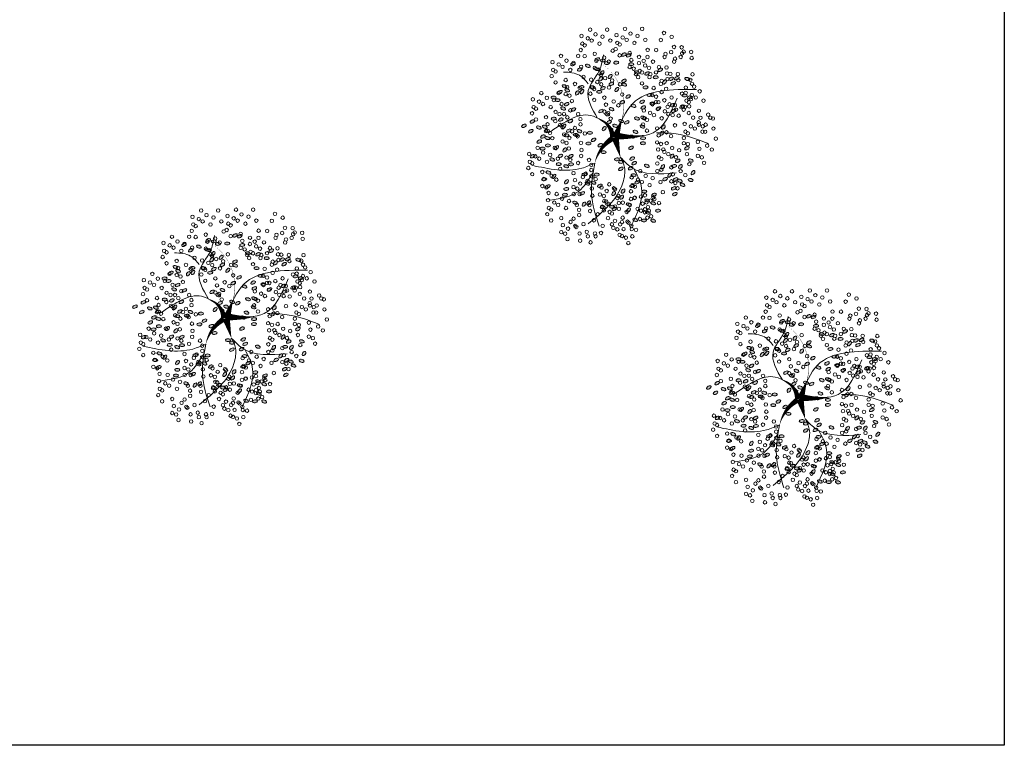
# Model space of a CAD drawing. Header units: millimetres. Extents: x 2197 to 2788, y 425 to 589.
# Tile 26 of 50: x 2328 to 2351, y 430 to 447. Entities that reach past the tile are written whole.
import ezdxf

# ---------------------------------------------------------------- set-up
doc = ezdxf.new("R2010")
doc.units = ezdxf.units.MM
doc.layers.add('01 - Vegetación', color=3, linetype='Continuous', lineweight=0)
doc.layers.add('Cotas', color=3, linetype='Continuous')

# ---------------------------------------------------------------- blocks, each defined once
blk = doc.blocks.new('17')
at = {"layer": '01 - Vegetación'}
for points in [[(4495.84, 1680.23, 1.33, 0.0221, 0.199177), (4489.97, 1684.48, 0.0221, 0.0221, 1.224983)], [(4496.02, 1680.23, 1.33, 0.0221, 0.286986), (4500.47, 1683.82, 0.0221, 0.0221, -1.494927)], [(4497.07, 1679.43, 0.133, 0.0221, 0.381476), (4512.91, 1682.47, 0.0221, 0.0221, -1.841687)], [(4496.02, 1679.76, 1.77, 0.0221, 0), (4491.39, 1678.53, 0.0221, 0.0221, 0)], [(4496.02, 1679.66, 1.77, 0.0221, 0), (4500.28, 1678.15, 0.0221, 0.0221, 0)], [(4496.4, 1679.85, 1.77, 0.0221, 0.074947), (4496.4, 1672.95, 0.0221, 0.0221, 0.762797)]]:
    blk.add_lwpolyline(points, format="xyseb", dxfattribs=at)
for points in [[(4490, 1684.47), (4488.83, 1687.51), (4489.5, 1699.09)], [(4487.73, 1684.98), (4483.44, 1688.25), (4481.42, 1694.81)], [(4497.83, 1680.19), (4501.11, 1685.48), (4497.33, 1694.81)], [(4508.5, 1685.98), (4510.45, 1688), (4511.21, 1691.78)], [(4490, 1684.47), (4482.94, 1685.23), (4475.36, 1683.47)], [(4491.39, 1678.53), (4489.02, 1677.58), (4485.46, 1677.92), (4475.87, 1685.99)], [(4500.47, 1683.82), (4506.92, 1685.99), (4511.46, 1683.47), (4515.25, 1682.46)], [(4491.39, 1678.53), (4489, 1675.9), (4487.73, 1665.57)], [(4496.57, 1678.43), (4497.07, 1670.86), (4505.15, 1665.32)], [(4497.07, 1679.43), (4503.89, 1675.65), (4507.17, 1660.78)], [(4488.74, 1675.4), (4484.7, 1673.64), (4475.11, 1676.16)], [(4497.07, 1670.11), (4496.82, 1665.57), (4494.55, 1658.01)]]:
    blk.add_spline(points, degree=3, dxfattribs=at)
blk = doc.blocks.new('16')
at = {"layer": '01 - Vegetación'}
h = blk.add_hatch(color=40, dxfattribs=at)
h.set_gradient(color1=(255, 191, 0), color2=(223, 255, 127), rotation=180, centered=1, tint=1, name='INVSPHERICAL')
edge = h.paths.add_edge_path()
edge.add_ellipse((4538.847, 1678.642), major_axis=(-0.0033, 0.0777), ratio=0.578492, start_angle=0, end_angle=360, ccw=False)
edge = h.paths.add_edge_path()
edge.add_ellipse((4538.961, 1678.487), major_axis=(-0.0349, 0.0695), ratio=0.578492, start_angle=0, end_angle=360, ccw=False)
edge = h.paths.add_edge_path()
edge.add_ellipse((4538.69, 1678.926), major_axis=(-0.0594, 0.0503), ratio=0.578492, start_angle=0, end_angle=360, ccw=False)
edge = h.paths.add_edge_path()
edge.add_ellipse((4538.676, 1678.266), major_axis=(-0.0033, 0.0777), ratio=0.578492, start_angle=0, end_angle=360, ccw=False)
edge = h.paths.add_edge_path()
edge.add_ellipse((4541.23, 1679.281), major_axis=(0.0274, 0.0728), ratio=0.578492, start_angle=0, end_angle=360, ccw=False)
edge = h.paths.add_edge_path()
edge.add_ellipse((4540.829, 1679.36), major_axis=(-0.0349, 0.0695), ratio=0.578492, start_angle=0, end_angle=360, ccw=False)
edge = h.paths.add_edge_path()
edge.add_ellipse((4541.174, 1679.607), major_axis=(-0.0349, 0.0695), ratio=0.578492, start_angle=0, end_angle=360, ccw=False)
edge = h.paths.add_edge_path()
edge.add_ellipse((4541.072, 1679.421), major_axis=(0.0274, 0.0728), ratio=0.578492, start_angle=0, end_angle=360, ccw=False)
edge = h.paths.add_edge_path()
edge.add_ellipse((4540.113, 1679.632), major_axis=(-0.0349, 0.0695), ratio=0.578492, start_angle=0, end_angle=360, ccw=False)
edge = h.paths.add_edge_path()
edge.add_ellipse((4540.279, 1679.843), major_axis=(-0.0349, 0.0695), ratio=0.578492, start_angle=0, end_angle=360, ccw=False)
edge = h.paths.add_edge_path()
edge.add_ellipse((4540.165, 1679.999), major_axis=(-0.0033, 0.0777), ratio=0.578492, start_angle=0, end_angle=360, ccw=False)
edge = h.paths.add_edge_path()
edge.add_ellipse((4540.499, 1679.956), major_axis=(-0.0033, 0.0777), ratio=0.578492, start_angle=0, end_angle=360, ccw=False)
edge = h.paths.add_edge_path()
edge.add_ellipse((4540.629, 1679.513), major_axis=(-0.0594, 0.0503), ratio=0.578492, start_angle=0, end_angle=360, ccw=False)
edge = h.paths.add_edge_path()
edge.add_ellipse((4540.551, 1680.278), major_axis=(0.0274, 0.0728), ratio=0.578492, start_angle=0, end_angle=360, ccw=False)
edge = h.paths.add_edge_path()
edge.add_ellipse((4539.201, 1679.744), major_axis=(-0.0033, 0.0777), ratio=0.578492, start_angle=0, end_angle=360, ccw=False)
edge = h.paths.add_edge_path()
edge.add_ellipse((4539.14, 1679.893), major_axis=(0.0274, 0.0728), ratio=0.578492, start_angle=0, end_angle=360, ccw=False)
edge = h.paths.add_edge_path()
edge.add_ellipse((4539.208, 1680.126), major_axis=(-0.0033, 0.0777), ratio=0.578492, start_angle=0, end_angle=360, ccw=False)
edge = h.paths.add_edge_path()
edge.add_ellipse((4538.979, 1680.681), major_axis=(-0.0594, 0.0503), ratio=0.578492, start_angle=0, end_angle=360, ccw=False)
edge = h.paths.add_edge_path()
edge.add_ellipse((4538.577, 1680.728), major_axis=(-0.0033, 0.0777), ratio=0.578492, start_angle=0, end_angle=360, ccw=False)
edge = h.paths.add_edge_path()
edge.add_ellipse((4538.926, 1680.033), major_axis=(0.0274, 0.0728), ratio=0.578492, start_angle=0, end_angle=360, ccw=False)
edge = h.paths.add_edge_path()
edge.add_ellipse((4538.95, 1679.842), major_axis=(0.0274, 0.0728), ratio=0.578492, start_angle=0, end_angle=360, ccw=False)
edge = h.paths.add_edge_path()
edge.add_ellipse((4538.621, 1680.191), major_axis=(-0.0349, 0.0695), ratio=0.578492, start_angle=0, end_angle=360, ccw=False)
edge = h.paths.add_edge_path()
edge.add_ellipse((4538.328, 1680.411), major_axis=(0.0274, 0.0728), ratio=0.578492, start_angle=0, end_angle=360, ccw=False)
edge = h.paths.add_edge_path()
edge.add_ellipse((4538.283, 1680.138), major_axis=(-0.0594, 0.0503), ratio=0.578492, start_angle=0, end_angle=360, ccw=False)
edge = h.paths.add_edge_path()
edge.add_ellipse((4538.32, 1679.993), major_axis=(-0.0594, 0.0503), ratio=0.578492, start_angle=0, end_angle=360, ccw=False)
edge = h.paths.add_edge_path()
edge.add_ellipse((4538.755, 1680.687), major_axis=(-0.0033, 0.0777), ratio=0.578492, start_angle=0, end_angle=360, ccw=False)
edge = h.paths.add_edge_path()
edge.add_ellipse((4538.834, 1681.261), major_axis=(-0.0349, 0.0695), ratio=0.578492, start_angle=0, end_angle=360, ccw=False)
edge = h.paths.add_edge_path()
edge.add_ellipse((4539.054, 1681.374), major_axis=(-0.0033, 0.0777), ratio=0.578492, start_angle=0, end_angle=360, ccw=False)
edge = h.paths.add_edge_path()
edge.add_ellipse((4539.147, 1681.076), major_axis=(-0.0594, 0.0503), ratio=0.578492, start_angle=0, end_angle=360, ccw=False)
edge = h.paths.add_edge_path()
edge.add_ellipse((4539.52, 1680.541), major_axis=(-0.0033, 0.0777), ratio=0.578492, start_angle=0, end_angle=360, ccw=False)
edge = h.paths.add_edge_path()
edge.add_ellipse((4539.459, 1680.689), major_axis=(0.0274, 0.0728), ratio=0.578492, start_angle=0, end_angle=360, ccw=False)
edge = h.paths.add_edge_path()
edge.add_ellipse((4539.527, 1680.923), major_axis=(-0.0033, 0.0777), ratio=0.578492, start_angle=0, end_angle=360, ccw=False)
edge = h.paths.add_edge_path()
edge.add_ellipse((4539.265, 1681.244), major_axis=(0.0274, 0.0728), ratio=0.578492, start_angle=0, end_angle=360, ccw=False)
edge = h.paths.add_edge_path()
edge.add_ellipse((4539.188, 1677.478), major_axis=(-0.0594, 0.0503), ratio=0.578492, start_angle=0, end_angle=360, ccw=False)
edge = h.paths.add_edge_path()
edge.add_ellipse((4539.473, 1678.19), major_axis=(0.0274, 0.0728), ratio=0.578492, start_angle=0, end_angle=360, ccw=False)
edge = h.paths.add_edge_path()
edge.add_ellipse((4540.696, 1678.325), major_axis=(0.0274, 0.0728), ratio=0.578492, start_angle=0, end_angle=360, ccw=False)
edge = h.paths.add_edge_path()
edge.add_ellipse((4540.33, 1678.305), major_axis=(-0.0033, 0.0777), ratio=0.578492, start_angle=0, end_angle=360, ccw=False)
edge = h.paths.add_edge_path()
edge.add_ellipse((4540.174, 1678.307), major_axis=(-0.0033, 0.0777), ratio=0.578492, start_angle=0, end_angle=360, ccw=False)
edge = h.paths.add_edge_path()
edge.add_ellipse((4540.488, 1677.717), major_axis=(-0.0594, 0.0503), ratio=0.578492, start_angle=0, end_angle=360, ccw=False)
edge = h.paths.add_edge_path()
edge.add_ellipse((4540.676, 1677.675), major_axis=(-0.0594, 0.0503), ratio=0.578492, start_angle=0, end_angle=360, ccw=False)
edge = h.paths.add_edge_path()
edge.add_ellipse((4539.469, 1677.341), major_axis=(-0.0033, 0.0777), ratio=0.578492, start_angle=0, end_angle=360, ccw=False)
edge = h.paths.add_edge_path()
edge.add_ellipse((4539.773, 1677.406), major_axis=(-0.0594, 0.0503), ratio=0.578492, start_angle=0, end_angle=360, ccw=False)
edge = h.paths.add_edge_path()
edge.add_ellipse((4539.631, 1677.23), major_axis=(-0.0349, 0.0695), ratio=0.578492, start_angle=0, end_angle=360, ccw=False)
edge = h.paths.add_edge_path()
edge.add_ellipse((4539.445, 1677.695), major_axis=(-0.0594, 0.0503), ratio=0.578492, start_angle=0, end_angle=360, ccw=False)
edge = h.paths.add_edge_path()
edge.add_ellipse((4542.676, 1679.136), major_axis=(-0.0033, 0.0777), ratio=0.578492, start_angle=0, end_angle=360, ccw=False)
edge = h.paths.add_edge_path()
edge.add_ellipse((4542.661, 1679.428), major_axis=(-0.0033, 0.0777), ratio=0.578492, start_angle=0, end_angle=360, ccw=False)
edge = h.paths.add_edge_path()
edge.add_ellipse((4542.742, 1679.554), major_axis=(-0.0033, 0.0777), ratio=0.578492, start_angle=0, end_angle=360, ccw=False)
edge = h.paths.add_edge_path()
edge.add_ellipse((4542.776, 1679.728), major_axis=(-0.0349, 0.0695), ratio=0.578492, start_angle=0, end_angle=360, ccw=False)
edge = h.paths.add_edge_path()
edge.add_ellipse((4542.477, 1679.745), major_axis=(0.0274, 0.0728), ratio=0.578492, start_angle=0, end_angle=360, ccw=False)
edge = h.paths.add_edge_path()
edge.add_ellipse((4542.578, 1680.02), major_axis=(0.0274, 0.0728), ratio=0.578492, start_angle=0, end_angle=360, ccw=False)
edge = h.paths.add_edge_path()
edge.add_ellipse((4542.466, 1680.268), major_axis=(-0.0349, 0.0695), ratio=0.578492, start_angle=0, end_angle=360, ccw=False)
edge = h.paths.add_edge_path()
edge.add_ellipse((4542.632, 1680.479), major_axis=(-0.0349, 0.0695), ratio=0.578492, start_angle=0, end_angle=360, ccw=False)
edge = h.paths.add_edge_path()
edge.add_ellipse((4542.359, 1679.577), major_axis=(-0.0594, 0.0503), ratio=0.578492, start_angle=0, end_angle=360, ccw=False)
edge = h.paths.add_edge_path()
edge.add_ellipse((4542.171, 1679.619), major_axis=(-0.0594, 0.0503), ratio=0.578492, start_angle=0, end_angle=360, ccw=False)
edge = h.paths.add_edge_path()
edge.add_ellipse((4542.246, 1679.328), major_axis=(-0.0594, 0.0503), ratio=0.578492, start_angle=0, end_angle=360, ccw=False)
edge = h.paths.add_edge_path()
edge.add_ellipse((4542.369, 1678.498), major_axis=(0.0274, 0.0728), ratio=0.578492, start_angle=0, end_angle=360, ccw=False)
edge = h.paths.add_edge_path()
edge.add_ellipse((4542.902, 1678.749), major_axis=(-0.0349, 0.0695), ratio=0.578492, start_angle=0, end_angle=360, ccw=False)
edge = h.paths.add_edge_path()
edge.add_ellipse((4542.925, 1678.897), major_axis=(-0.0349, 0.0695), ratio=0.578492, start_angle=0, end_angle=360, ccw=False)
edge = h.paths.add_edge_path()
edge.add_ellipse((4542.628, 1678.671), major_axis=(-0.0033, 0.0777), ratio=0.578492, start_angle=0, end_angle=360, ccw=False)
edge = h.paths.add_edge_path()
edge.add_ellipse((4542.11, 1678.896), major_axis=(-0.0349, 0.0695), ratio=0.578492, start_angle=0, end_angle=360, ccw=False)
edge = h.paths.add_edge_path()
edge.add_ellipse((4542.34, 1678.18), major_axis=(-0.0349, 0.0695), ratio=0.578492, start_angle=0, end_angle=360, ccw=False)
edge = h.paths.add_edge_path()
edge.add_ellipse((4538.137, 1679.191), major_axis=(-0.0349, 0.0695), ratio=0.578492, start_angle=0, end_angle=360, ccw=False)
edge = h.paths.add_edge_path()
edge.add_ellipse((4538.099, 1678.758), major_axis=(-0.0594, 0.0503), ratio=0.578492, start_angle=0, end_angle=360, ccw=False)
edge = h.paths.add_edge_path()
edge.add_ellipse((4537.796, 1678.552), major_axis=(0.0274, 0.0728), ratio=0.578492, start_angle=0, end_angle=360, ccw=False)
edge = h.paths.add_edge_path()
edge.add_ellipse((4537.776, 1678.277), major_axis=(-0.0033, 0.0777), ratio=0.578492, start_angle=0, end_angle=360, ccw=False)
edge = h.paths.add_edge_path()
edge.add_ellipse((4539.181, 1678.6), major_axis=(-0.0033, 0.0777), ratio=0.578492, start_angle=0, end_angle=360, ccw=False)
edge = h.paths.add_edge_path()
edge.add_ellipse((4538.502, 1678.968), major_axis=(-0.0594, 0.0503), ratio=0.578492, start_angle=0, end_angle=360, ccw=False)
edge = h.paths.add_edge_path()
edge.add_ellipse((4538.615, 1679.216), major_axis=(-0.0594, 0.0503), ratio=0.578492, start_angle=0, end_angle=360, ccw=False)
edge = h.paths.add_edge_path()
edge.add_ellipse((4538.188, 1679.557), major_axis=(-0.0033, 0.0777), ratio=0.578492, start_angle=0, end_angle=360, ccw=False)
edge = h.paths.add_edge_path()
edge.add_ellipse((4538.203, 1679.265), major_axis=(-0.0033, 0.0777), ratio=0.578492, start_angle=0, end_angle=360, ccw=False)
edge = h.paths.add_edge_path()
edge.add_ellipse((4538.285, 1679.391), major_axis=(-0.0033, 0.0777), ratio=0.578492, start_angle=0, end_angle=360, ccw=False)
edge = h.paths.add_edge_path()
edge.add_ellipse((4538.856, 1679.647), major_axis=(-0.0349, 0.0695), ratio=0.578492, start_angle=0, end_angle=360, ccw=False)
edge = h.paths.add_edge_path()
edge.add_ellipse((4538.272, 1678.751), major_axis=(0.0274, 0.0728), ratio=0.578492, start_angle=0, end_angle=360, ccw=False)
edge = h.paths.add_edge_path()
edge.add_ellipse((4540.863, 1678.985), major_axis=(0.0274, 0.0728), ratio=0.578492, start_angle=0, end_angle=360, ccw=False)
edge = h.paths.add_edge_path()
edge.add_ellipse((4540.823, 1678.811), major_axis=(-0.0349, 0.0695), ratio=0.578492, start_angle=0, end_angle=360, ccw=False)
edge = h.paths.add_edge_path()
edge.add_ellipse((4541.446, 1678.949), major_axis=(-0.0349, 0.0695), ratio=0.578492, start_angle=0, end_angle=360, ccw=False)
edge = h.paths.add_edge_path()
edge.add_ellipse((4540.434, 1680.393), major_axis=(-0.0033, 0.0777), ratio=0.578492, start_angle=0, end_angle=360, ccw=False)
edge = h.paths.add_edge_path()
edge.add_ellipse((4540.419, 1680.685), major_axis=(-0.0033, 0.0777), ratio=0.578492, start_angle=0, end_angle=360, ccw=False)
edge = h.paths.add_edge_path()
edge.add_ellipse((4539.773, 1680.547), major_axis=(-0.0349, 0.0695), ratio=0.578492, start_angle=0, end_angle=360, ccw=False)
edge = h.paths.add_edge_path()
edge.add_ellipse((4539.782, 1680.87), major_axis=(-0.0349, 0.0695), ratio=0.578492, start_angle=0, end_angle=360, ccw=False)
edge = h.paths.add_edge_path()
edge.add_ellipse((4539.668, 1681.126), major_axis=(0.0274, 0.0728), ratio=0.578492, start_angle=0, end_angle=360, ccw=False)
edge = h.paths.add_edge_path()
edge.add_ellipse((4540.336, 1681.276), major_axis=(0.0274, 0.0728), ratio=0.578492, start_angle=0, end_angle=360, ccw=False)
edge = h.paths.add_edge_path()
edge.add_ellipse((4540.381, 1681.413), major_axis=(-0.0349, 0.0695), ratio=0.578492, start_angle=0, end_angle=360, ccw=False)
edge = h.paths.add_edge_path()
edge.add_ellipse((4540.225, 1681.525), major_axis=(-0.0349, 0.0695), ratio=0.578492, start_angle=0, end_angle=360, ccw=False)
edge = h.paths.add_edge_path()
edge.add_ellipse((4540.009, 1681.424), major_axis=(-0.0033, 0.0777), ratio=0.578492, start_angle=0, end_angle=360, ccw=False)
edge = h.paths.add_edge_path()
edge.add_ellipse((4540.106, 1681.258), major_axis=(-0.0033, 0.0777), ratio=0.578492, start_angle=0, end_angle=360, ccw=False)
edge = h.paths.add_edge_path()
edge.add_ellipse((4540.036, 1680.989), major_axis=(-0.0594, 0.0503), ratio=0.578492, start_angle=0, end_angle=360, ccw=False)
edge = h.paths.add_edge_path()
edge.add_ellipse((4539.967, 1680.73), major_axis=(-0.0594, 0.0503), ratio=0.578492, start_angle=0, end_angle=360, ccw=False)
edge = h.paths.add_edge_path()
edge.add_ellipse((4541.92, 1680.217), major_axis=(-0.0033, 0.0777), ratio=0.578492, start_angle=0, end_angle=360, ccw=False)
edge = h.paths.add_edge_path()
edge.add_ellipse((4541.222, 1680.466), major_axis=(-0.0349, 0.0695), ratio=0.578492, start_angle=0, end_angle=360, ccw=False)
edge = h.paths.add_edge_path()
edge.add_ellipse((4541.387, 1680.676), major_axis=(-0.0349, 0.0695), ratio=0.578492, start_angle=0, end_angle=360, ccw=False)
edge = h.paths.add_edge_path()
edge.add_ellipse((4541.251, 1680.784), major_axis=(0.0274, 0.0728), ratio=0.578492, start_angle=0, end_angle=360, ccw=False)
edge = h.paths.add_edge_path()
edge.add_ellipse((4541.818, 1680.659), major_axis=(0.0274, 0.0728), ratio=0.578492, start_angle=0, end_angle=360, ccw=False)
edge = h.paths.add_edge_path()
edge.add_ellipse((4541.942, 1680.743), major_axis=(0.0274, 0.0728), ratio=0.578492, start_angle=0, end_angle=360, ccw=False)
edge = h.paths.add_edge_path()
edge.add_ellipse((4541.762, 1680.886), major_axis=(-0.0349, 0.0695), ratio=0.578492, start_angle=0, end_angle=360, ccw=False)
edge = h.paths.add_edge_path()
edge.add_ellipse((4541.592, 1681.082), major_axis=(-0.0033, 0.0777), ratio=0.578492, start_angle=0, end_angle=360, ccw=False)
edge = h.paths.add_edge_path()
edge.add_ellipse((4541.511, 1680.956), major_axis=(-0.0033, 0.0777), ratio=0.578492, start_angle=0, end_angle=360, ccw=False)
edge = h.paths.add_edge_path()
edge.add_ellipse((4541.775, 1680.201), major_axis=(-0.0594, 0.0503), ratio=0.578492, start_angle=0, end_angle=360, ccw=False)
edge = h.paths.add_edge_path()
edge.add_ellipse((4541.737, 1680.346), major_axis=(-0.0594, 0.0503), ratio=0.578492, start_angle=0, end_angle=360, ccw=False)
edge = h.paths.add_edge_path()
edge.add_ellipse((4541.843, 1679.118), major_axis=(-0.0594, 0.0503), ratio=0.578492, start_angle=0, end_angle=360, ccw=False)
edge = h.paths.add_edge_path()
edge.add_ellipse((4541.881, 1679.551), major_axis=(-0.0349, 0.0695), ratio=0.578492, start_angle=0, end_angle=360, ccw=False)
edge = h.paths.add_edge_path()
edge.add_ellipse((4542.015, 1679.29), major_axis=(-0.0349, 0.0695), ratio=0.578492, start_angle=0, end_angle=360, ccw=False)
edge = h.paths.add_edge_path()
edge.add_ellipse((4541.91, 1679.869), major_axis=(0.0274, 0.0728), ratio=0.578492, start_angle=0, end_angle=360, ccw=False)
edge = h.paths.add_edge_path()
edge.add_ellipse((4541.769, 1679.666), major_axis=(-0.0033, 0.0777), ratio=0.578492, start_angle=0, end_angle=360, ccw=False)
edge = h.paths.add_edge_path()
edge.add_ellipse((4539.676, 1679.115), major_axis=(-0.0033, 0.0777), ratio=0.578492, start_angle=0, end_angle=360, ccw=False)
edge = h.paths.add_edge_path()
edge.add_ellipse((4539.594, 1678.989), major_axis=(-0.0033, 0.0777), ratio=0.578492, start_angle=0, end_angle=360, ccw=False)
edge = h.paths.add_edge_path()
edge.add_ellipse((4539.898, 1679.531), major_axis=(-0.0033, 0.0777), ratio=0.578492, start_angle=0, end_angle=360, ccw=False)
edge = h.paths.add_edge_path()
edge.add_ellipse((4539.697, 1678.641), major_axis=(-0.0349, 0.0695), ratio=0.578492, start_angle=0, end_angle=360, ccw=False)
edge = h.paths.add_edge_path()
edge.add_ellipse((4539.398, 1678.691), major_axis=(-0.0349, 0.0695), ratio=0.578492, start_angle=0, end_angle=360, ccw=False)
edge = h.paths.add_edge_path()
edge.add_ellipse((4539.555, 1678.579), major_axis=(-0.0349, 0.0695), ratio=0.578492, start_angle=0, end_angle=360, ccw=False)
edge = h.paths.add_edge_path()
edge.add_ellipse((4540.714, 1679.167), major_axis=(0.0274, 0.0728), ratio=0.578492, start_angle=0, end_angle=360, ccw=False)
edge = h.paths.add_edge_path()
edge.add_ellipse((4540.549, 1681.79), major_axis=(-0.0349, 0.0695), ratio=0.578492, start_angle=0, end_angle=360, ccw=False)
edge = h.paths.add_edge_path()
edge.add_ellipse((4540.715, 1682.001), major_axis=(-0.0349, 0.0695), ratio=0.578492, start_angle=0, end_angle=360, ccw=False)
edge = h.paths.add_edge_path()
edge.add_ellipse((4540.848, 1681.741), major_axis=(-0.0349, 0.0695), ratio=0.578492, start_angle=0, end_angle=360, ccw=False)
edge = h.paths.add_edge_path()
edge.add_ellipse((4540.661, 1681.542), major_axis=(0.0274, 0.0728), ratio=0.578492, start_angle=0, end_angle=360, ccw=False)
edge = h.paths.add_edge_path()
edge.add_ellipse((4540.684, 1681.351), major_axis=(0.0274, 0.0728), ratio=0.578492, start_angle=0, end_angle=360, ccw=False)
edge = h.paths.add_edge_path()
edge.add_ellipse((4540.56, 1681.267), major_axis=(0.0274, 0.0728), ratio=0.578492, start_angle=0, end_angle=360, ccw=False)
edge = h.paths.add_edge_path()
edge.add_ellipse((4540.528, 1678.539), major_axis=(0.0274, 0.0728), ratio=0.578492, start_angle=0, end_angle=360, ccw=False)
edge = h.paths.add_edge_path()
edge.add_ellipse((4540.38, 1678.647), major_axis=(0.0274, 0.0728), ratio=0.578492, start_angle=0, end_angle=360, ccw=False)
edge = h.paths.add_edge_path()
edge.add_ellipse((4540.034, 1678.678), major_axis=(-0.0349, 0.0695), ratio=0.578492, start_angle=0, end_angle=360, ccw=False)
edge = h.paths.add_edge_path()
edge.add_ellipse((4540.944, 1678.493), major_axis=(0.0274, 0.0728), ratio=0.578492, start_angle=0, end_angle=360, ccw=False)
edge = h.paths.add_edge_path()
edge.add_ellipse((4541.625, 1678.77), major_axis=(-0.0349, 0.0695), ratio=0.578492, start_angle=0, end_angle=360, ccw=False)
edge = h.paths.add_edge_path()
edge.add_ellipse((4541.994, 1678.887), major_axis=(0.0274, 0.0728), ratio=0.578492, start_angle=0, end_angle=360, ccw=False)
edge = h.paths.add_edge_path()
edge.add_ellipse((4541.336, 1678.598), major_axis=(0.0274, 0.0728), ratio=0.578492, start_angle=0, end_angle=360, ccw=False)
edge = h.paths.add_edge_path()
edge.add_ellipse((4539.381, 1678.993), major_axis=(-0.0349, 0.0695), ratio=0.578492, start_angle=0, end_angle=360, ccw=False)
edge = h.paths.add_edge_path()
edge.add_ellipse((4540.938, 1681.079), major_axis=(-0.0033, 0.0777), ratio=0.578492, start_angle=0, end_angle=360, ccw=False)
edge = h.paths.add_edge_path()
edge.add_ellipse((4540.699, 1680.759), major_axis=(-0.0594, 0.0503), ratio=0.578492, start_angle=0, end_angle=360, ccw=False)
edge = h.paths.add_edge_path()
edge.add_ellipse((4540.908, 1680.857), major_axis=(-0.0349, 0.0695), ratio=0.578492, start_angle=0, end_angle=360, ccw=False)
edge = h.paths.add_edge_path()
edge.add_ellipse((4540.863, 1680.561), major_axis=(-0.0349, 0.0695), ratio=0.578492, start_angle=0, end_angle=360, ccw=False)
edge = h.paths.add_edge_path()
edge.add_ellipse((4540.564, 1680.61), major_axis=(-0.0349, 0.0695), ratio=0.578492, start_angle=0, end_angle=360, ccw=False)
edge = h.paths.add_edge_path()
edge.add_ellipse((4539.771, 1681.729), major_axis=(-0.0349, 0.0695), ratio=0.578492, start_angle=0, end_angle=360, ccw=False)
edge = h.paths.add_edge_path()
edge.add_ellipse((4540.968, 1678.302), major_axis=(0.0274, 0.0728), ratio=0.578492, start_angle=0, end_angle=360, ccw=False)
edge = h.paths.add_edge_path()
edge.add_ellipse((4541.908, 1678.227), major_axis=(-0.0033, 0.0777), ratio=0.578492, start_angle=0, end_angle=360, ccw=False)
edge = h.paths.add_edge_path()
edge.add_ellipse((4541.283, 1678.297), major_axis=(-0.0349, 0.0695), ratio=0.578492, start_angle=0, end_angle=360, ccw=False)
edge = h.paths.add_edge_path()
edge.add_ellipse((4541.463, 1678.333), major_axis=(-0.0349, 0.0695), ratio=0.578492, start_angle=0, end_angle=360, ccw=False)
edge = h.paths.add_edge_path()
edge.add_ellipse((4538.021, 1678.159), major_axis=(0.0274, 0.0728), ratio=0.578492, start_angle=0, end_angle=360, ccw=False)
edge = h.paths.add_edge_path()
edge.add_ellipse((4537.772, 1677.992), major_axis=(0.0274, 0.0728), ratio=0.578492, start_angle=0, end_angle=360, ccw=False)
edge = h.paths.add_edge_path()
edge.add_ellipse((4538.082, 1677.841), major_axis=(-0.0033, 0.0777), ratio=0.578492, start_angle=0, end_angle=360, ccw=False)
edge = h.paths.add_edge_path()
edge.add_ellipse((4538.572, 1677.966), major_axis=(-0.0349, 0.0695), ratio=0.578492, start_angle=0, end_angle=360, ccw=False)
edge = h.paths.add_edge_path()
edge.add_ellipse((4538.311, 1677.99), major_axis=(0.0274, 0.0728), ratio=0.578492, start_angle=0, end_angle=360, ccw=False)
edge = h.paths.add_edge_path()
edge.add_ellipse((4538.394, 1678.174), major_axis=(0.0274, 0.0728), ratio=0.578492, start_angle=0, end_angle=360, ccw=False)
edge = h.paths.add_edge_path()
edge.add_ellipse((4538.776, 1677.355), major_axis=(-0.0349, 0.0695), ratio=0.578492, start_angle=0, end_angle=360, ccw=False)
edge = h.paths.add_edge_path()
edge.add_ellipse((4538.597, 1677.319), major_axis=(-0.0349, 0.0695), ratio=0.578492, start_angle=0, end_angle=360, ccw=False)
edge = h.paths.add_edge_path()
edge.add_ellipse((4539.063, 1677.621), major_axis=(-0.0349, 0.0695), ratio=0.578492, start_angle=0, end_angle=360, ccw=False)
edge = h.paths.add_edge_path()
edge.add_ellipse((4539.033, 1676.828), major_axis=(0.0274, 0.0728), ratio=0.578492, start_angle=0, end_angle=360, ccw=False)
edge = h.paths.add_edge_path()
edge.add_ellipse((4539.009, 1677.162), major_axis=(0.0274, 0.0728), ratio=0.578492, start_angle=0, end_angle=360, ccw=False)
edge = h.paths.add_edge_path()
edge.add_ellipse((4538.885, 1677.078), major_axis=(0.0274, 0.0728), ratio=0.578492, start_angle=0, end_angle=360, ccw=False)
edge = h.paths.add_edge_path()
edge.add_ellipse((4539.054, 1677.298), major_axis=(-0.0349, 0.0695), ratio=0.578492, start_angle=0, end_angle=360, ccw=False)
edge = h.paths.add_edge_path()
edge.add_ellipse((4542.221, 1677.913), major_axis=(-0.0033, 0.0777), ratio=0.578492, start_angle=0, end_angle=360, ccw=False)
edge = h.paths.add_edge_path()
edge.add_ellipse((4542.451, 1677.771), major_axis=(-0.0349, 0.0695), ratio=0.578492, start_angle=0, end_angle=360, ccw=False)
edge = h.paths.add_edge_path()
edge.add_ellipse((4541.18, 1677.355), major_axis=(-0.0349, 0.0695), ratio=0.578492, start_angle=0, end_angle=360, ccw=False)
edge = h.paths.add_edge_path()
edge.add_ellipse((4541.671, 1678.102), major_axis=(-0.0033, 0.0777), ratio=0.578492, start_angle=0, end_angle=360, ccw=False)
edge = h.paths.add_edge_path()
edge.add_ellipse((4541.411, 1678.017), major_axis=(-0.0033, 0.0777), ratio=0.578492, start_angle=0, end_angle=360, ccw=False)
edge = h.paths.add_edge_path()
edge.add_ellipse((4542.075, 1677.637), major_axis=(-0.0594, 0.0503), ratio=0.578492, start_angle=0, end_angle=360, ccw=False)
edge = h.paths.add_edge_path()
edge.add_ellipse((4541.252, 1677.826), major_axis=(-0.0349, 0.0695), ratio=0.578492, start_angle=0, end_angle=360, ccw=False)
edge = h.paths.add_edge_path()
edge.add_ellipse((4541.596, 1676.853), major_axis=(-0.0033, 0.0777), ratio=0.578492, start_angle=0, end_angle=360, ccw=False)
edge = h.paths.add_edge_path()
edge.add_ellipse((4541.655, 1677.018), major_axis=(-0.0033, 0.0777), ratio=0.578492, start_angle=0, end_angle=360, ccw=False)
edge = h.paths.add_edge_path()
edge.add_ellipse((4542.033, 1677.371), major_axis=(-0.0349, 0.0695), ratio=0.578492, start_angle=0, end_angle=360, ccw=False)
edge = h.paths.add_edge_path()
edge.add_ellipse((4542.19, 1677.259), major_axis=(-0.0349, 0.0695), ratio=0.578492, start_angle=0, end_angle=360, ccw=False)
edge = h.paths.add_edge_path()
edge.add_ellipse((4542.168, 1676.931), major_axis=(0.0274, 0.0728), ratio=0.578492, start_angle=0, end_angle=360, ccw=False)
edge = h.paths.add_edge_path()
edge.add_ellipse((4542.176, 1677.433), major_axis=(-0.0349, 0.0695), ratio=0.578492, start_angle=0, end_angle=360, ccw=False)
edge = h.paths.add_edge_path()
edge.add_ellipse((4541.313, 1677.094), major_axis=(-0.0349, 0.0695), ratio=0.578492, start_angle=0, end_angle=360, ccw=False)
edge = h.paths.add_edge_path()
edge.add_ellipse((4541.359, 1677.391), major_axis=(-0.0349, 0.0695), ratio=0.578492, start_angle=0, end_angle=360, ccw=False)
edge = h.paths.add_edge_path()
edge.add_ellipse((4540.019, 1676.943), major_axis=(-0.0349, 0.0695), ratio=0.578492, start_angle=0, end_angle=360, ccw=False)
edge = h.paths.add_edge_path()
edge.add_ellipse((4539.641, 1676.826), major_axis=(0.0274, 0.0728), ratio=0.578492, start_angle=0, end_angle=360, ccw=False)
edge = h.paths.add_edge_path()
edge.add_ellipse((4539.262, 1676.754), major_axis=(-0.0594, 0.0503), ratio=0.578492, start_angle=0, end_angle=360, ccw=False)
edge = h.paths.add_edge_path()
edge.add_ellipse((4539.45, 1677.146), major_axis=(-0.0594, 0.0503), ratio=0.578492, start_angle=0, end_angle=360, ccw=False)
at = {"layer": '01 - Vegetación', "extrusion": (0, 0, -1)}
for centre, major_axis in [((4540.549, 1681.79), (-0.0349, 0.0695)), ((4540.715, 1682.001), (-0.0349, 0.0695)), ((4539.771, 1681.729), (-0.0349, 0.0695)), ((4540.225, 1681.525), (-0.0349, 0.0695)), ((4540.848, 1681.741), (-0.0349, 0.0695)), ((4538.834, 1681.261), (-0.0349, 0.0695)), ((4539.054, 1681.374), (-0.0033, 0.0777)), ((4540.009, 1681.424), (-0.0033, 0.0777)), ((4540.106, 1681.258), (-0.0033, 0.0777)), ((4540.381, 1681.413), (-0.0349, 0.0695)), ((4539.527, 1680.923), (-0.0033, 0.0777)), ((4539.782, 1680.87), (-0.0349, 0.0695)), ((4540.938, 1681.079), (-0.0033, 0.0777)), ((4541.511, 1680.956), (-0.0033, 0.0777)), ((4541.592, 1681.082), (-0.0033, 0.0777)), ((4541.762, 1680.886), (-0.0349, 0.0695)), ((4538.577, 1680.728), (-0.0033, 0.0777)), ((4538.755, 1680.687), (-0.0033, 0.0777)), ((4540.419, 1680.685), (-0.0033, 0.0777)), ((4540.564, 1680.61), (-0.0349, 0.0695)), ((4540.863, 1680.561), (-0.0349, 0.0695)), ((4540.908, 1680.857), (-0.0349, 0.0695)), ((4541.387, 1680.676), (-0.0349, 0.0695)), ((4539.52, 1680.541), (-0.0033, 0.0777)), ((4539.773, 1680.547), (-0.0349, 0.0695)), ((4540.434, 1680.393), (-0.0033, 0.0777)), ((4541.222, 1680.466), (-0.0349, 0.0695)), ((4542.466, 1680.268), (-0.0349, 0.0695)), ((4542.632, 1680.479), (-0.0349, 0.0695)), ((4538.621, 1680.191), (-0.0349, 0.0695)), ((4539.208, 1680.126), (-0.0033, 0.0777)), ((4540.165, 1679.999), (-0.0033, 0.0777)), ((4540.499, 1679.956), (-0.0033, 0.0777)), ((4541.92, 1680.217), (-0.0033, 0.0777)), ((4538.856, 1679.647), (-0.0349, 0.0695)), ((4539.201, 1679.744), (-0.0033, 0.0777)), ((4540.279, 1679.843), (-0.0349, 0.0695)), ((4541.769, 1679.666), (-0.0033, 0.0777)), ((4542.776, 1679.728), (-0.0349, 0.0695)), ((4538.188, 1679.557), (-0.0033, 0.0777)), ((4538.285, 1679.391), (-0.0033, 0.0777)), ((4539.898, 1679.531), (-0.0033, 0.0777)), ((4540.113, 1679.632), (-0.0349, 0.0695)), ((4540.829, 1679.36), (-0.0349, 0.0695)), ((4541.174, 1679.607), (-0.0349, 0.0695)), ((4541.881, 1679.551), (-0.0349, 0.0695)), ((4542.661, 1679.428), (-0.0033, 0.0777)), ((4542.742, 1679.554), (-0.0033, 0.0777)), ((4538.137, 1679.191), (-0.0349, 0.0695)), ((4538.203, 1679.265), (-0.0033, 0.0777)), ((4539.676, 1679.115), (-0.0033, 0.0777)), ((4542.015, 1679.29), (-0.0349, 0.0695)), ((4542.676, 1679.136), (-0.0033, 0.0777)), ((4539.381, 1678.993), (-0.0349, 0.0695)), ((4539.594, 1678.989), (-0.0033, 0.0777)), ((4540.823, 1678.811), (-0.0349, 0.0695)), ((4541.446, 1678.949), (-0.0349, 0.0695)), ((4541.625, 1678.77), (-0.0349, 0.0695)), ((4542.11, 1678.896), (-0.0349, 0.0695)), ((4542.902, 1678.749), (-0.0349, 0.0695)), ((4542.925, 1678.897), (-0.0349, 0.0695)), ((4538.847, 1678.642), (-0.0033, 0.0777)), ((4538.961, 1678.487), (-0.0349, 0.0695)), ((4539.181, 1678.6), (-0.0033, 0.0777)), ((4539.398, 1678.691), (-0.0349, 0.0695)), ((4539.555, 1678.579), (-0.0349, 0.0695)), ((4539.697, 1678.641), (-0.0349, 0.0695)), ((4540.034, 1678.678), (-0.0349, 0.0695)), ((4542.628, 1678.671), (-0.0033, 0.0777)), ((4537.776, 1678.277), (-0.0033, 0.0777)), ((4538.676, 1678.266), (-0.0033, 0.0777)), ((4540.174, 1678.307), (-0.0033, 0.0777)), ((4540.33, 1678.305), (-0.0033, 0.0777)), ((4541.283, 1678.297), (-0.0349, 0.0695)), ((4541.463, 1678.333), (-0.0349, 0.0695)), ((4541.908, 1678.227), (-0.0033, 0.0777)), ((4542.34, 1678.18), (-0.0349, 0.0695)), ((4538.082, 1677.841), (-0.0033, 0.0777)), ((4538.572, 1677.966), (-0.0349, 0.0695)), ((4541.252, 1677.826), (-0.0349, 0.0695)), ((4541.411, 1678.017), (-0.0033, 0.0777)), ((4541.671, 1678.102), (-0.0033, 0.0777)), ((4542.221, 1677.913), (-0.0033, 0.0777)), ((4539.063, 1677.621), (-0.0349, 0.0695)), ((4542.451, 1677.771), (-0.0349, 0.0695)), ((4538.597, 1677.319), (-0.0349, 0.0695)), ((4538.776, 1677.355), (-0.0349, 0.0695)), ((4539.054, 1677.298), (-0.0349, 0.0695)), ((4539.469, 1677.341), (-0.0033, 0.0777)), ((4539.631, 1677.23), (-0.0349, 0.0695)), ((4541.18, 1677.355), (-0.0349, 0.0695)), ((4541.359, 1677.391), (-0.0349, 0.0695)), ((4542.033, 1677.371), (-0.0349, 0.0695)), ((4542.176, 1677.433), (-0.0349, 0.0695)), ((4542.19, 1677.259), (-0.0349, 0.0695)), ((4540.019, 1676.943), (-0.0349, 0.0695)), ((4541.313, 1677.094), (-0.0349, 0.0695)), ((4541.655, 1677.018), (-0.0033, 0.0777)), ((4541.596, 1676.853), (-0.0033, 0.0777))]:
    blk.add_ellipse(centre, major_axis=major_axis, ratio=0.578492, start_param=3.141593, end_param=9.424778, dxfattribs=at)
for centre, major_axis in [((4540.661, 1681.542), (0.0274, 0.0728)), ((4539.265, 1681.244), (0.0274, 0.0728)), ((4540.336, 1681.276), (0.0274, 0.0728)), ((4540.56, 1681.267), (0.0274, 0.0728)), ((4540.684, 1681.351), (0.0274, 0.0728)), ((4539.147, 1681.076), (-0.0594, 0.0503)), ((4539.668, 1681.126), (0.0274, 0.0728)), ((4540.036, 1680.989), (-0.0594, 0.0503)), ((4538.979, 1680.681), (-0.0594, 0.0503)), ((4539.459, 1680.689), (0.0274, 0.0728)), ((4539.967, 1680.73), (-0.0594, 0.0503)), ((4540.699, 1680.759), (-0.0594, 0.0503)), ((4541.251, 1680.784), (0.0274, 0.0728)), ((4541.818, 1680.659), (0.0274, 0.0728)), ((4541.942, 1680.743), (0.0274, 0.0728)), ((4538.328, 1680.411), (0.0274, 0.0728)), ((4540.551, 1680.278), (0.0274, 0.0728)), ((4541.737, 1680.346), (-0.0594, 0.0503)), ((4538.283, 1680.138), (-0.0594, 0.0503)), ((4538.32, 1679.993), (-0.0594, 0.0503)), ((4538.926, 1680.033), (0.0274, 0.0728)), ((4541.775, 1680.201), (-0.0594, 0.0503)), ((4542.578, 1680.02), (0.0274, 0.0728)), ((4538.95, 1679.842), (0.0274, 0.0728)), ((4539.14, 1679.893), (0.0274, 0.0728)), ((4541.91, 1679.869), (0.0274, 0.0728)), ((4542.477, 1679.745), (0.0274, 0.0728)), ((4540.629, 1679.513), (-0.0594, 0.0503)), ((4541.072, 1679.421), (0.0274, 0.0728)), ((4542.171, 1679.619), (-0.0594, 0.0503)), ((4542.359, 1679.577), (-0.0594, 0.0503)), ((4538.615, 1679.216), (-0.0594, 0.0503)), ((4540.714, 1679.167), (0.0274, 0.0728)), ((4541.23, 1679.281), (0.0274, 0.0728)), ((4541.843, 1679.118), (-0.0594, 0.0503)), ((4542.246, 1679.328), (-0.0594, 0.0503)), ((4538.099, 1678.758), (-0.0594, 0.0503)), ((4538.272, 1678.751), (0.0274, 0.0728)), ((4538.502, 1678.968), (-0.0594, 0.0503)), ((4538.69, 1678.926), (-0.0594, 0.0503)), ((4540.863, 1678.985), (0.0274, 0.0728)), ((4541.994, 1678.887), (0.0274, 0.0728)), ((4537.796, 1678.552), (0.0274, 0.0728)), ((4540.38, 1678.647), (0.0274, 0.0728)), ((4540.528, 1678.539), (0.0274, 0.0728)), ((4540.944, 1678.493), (0.0274, 0.0728)), ((4541.336, 1678.598), (0.0274, 0.0728)), ((4542.369, 1678.498), (0.0274, 0.0728)), ((4538.021, 1678.159), (0.0274, 0.0728)), ((4538.394, 1678.174), (0.0274, 0.0728)), ((4539.473, 1678.19), (0.0274, 0.0728)), ((4540.696, 1678.325), (0.0274, 0.0728)), ((4540.968, 1678.302), (0.0274, 0.0728)), ((4537.772, 1677.992), (0.0274, 0.0728)), ((4538.311, 1677.99), (0.0274, 0.0728)), ((4539.445, 1677.695), (-0.0594, 0.0503)), ((4540.488, 1677.717), (-0.0594, 0.0503)), ((4540.676, 1677.675), (-0.0594, 0.0503)), ((4542.075, 1677.637), (-0.0594, 0.0503)), ((4539.188, 1677.478), (-0.0594, 0.0503)), ((4539.773, 1677.406), (-0.0594, 0.0503)), ((4538.885, 1677.078), (0.0274, 0.0728)), ((4539.009, 1677.162), (0.0274, 0.0728)), ((4539.45, 1677.146), (-0.0594, 0.0503)), ((4542.168, 1676.931), (0.0274, 0.0728)), ((4539.033, 1676.828), (0.0274, 0.0728)), ((4539.262, 1676.754), (-0.0594, 0.0503)), ((4539.641, 1676.826), (0.0274, 0.0728))]:
    blk.add_ellipse(centre, major_axis=major_axis, ratio=0.578492, dxfattribs=at)
blk = doc.blocks.new('18')
at = {"color": 60}
for centre in [(4487.42, 1699.03), (4488.87, 1699.94), (4489.95, 1699.03), (4490.32, 1699.58), (4491.59, 1698.31), (4492.13, 1699.76), (4500.15, 1698.17), (4501.6, 1699.08), (4502.68, 1698.17), (4503.05, 1698.72), (4504.86, 1698.9), (4478.11, 1695.54), (4484.34, 1695.77), (4484.7, 1696.68), (4486.33, 1696.32), (4487.96, 1696.68), (4490.32, 1695.59), (4491.04, 1697.4), (4492.49, 1696.5), (4493.58, 1697.76), (4497.43, 1695.82), (4500.69, 1695.82), (4503.77, 1696.54), (4504.32, 1697.45), (4505.22, 1695.64), (4506.31, 1696.91), (4476.66, 1694.63), (4479.2, 1694.63), (4479.56, 1695.18), (4480.83, 1693.91), (4481.37, 1695.36), (4482.82, 1693.36), (4483.07, 1695.23), (4486.15, 1693.42), (4487.06, 1694.51), (4491.95, 1694.87), (4493.58, 1693.78), (4495.8, 1694.37), (4497.07, 1694.91), (4499.06, 1695.46), (4499.79, 1693.65), (4501.93, 1693.6), (4503.05, 1694.73), (4504.68, 1694.01), (4473.58, 1691.37), (4473.94, 1692.28), (4475.57, 1691.92), (4477.21, 1692.28), (4479.56, 1691.19), (4480.29, 1693), (4481.74, 1692.1), (4488.69, 1692.51), (4491.04, 1693.06), (4491.3, 1691.07), (4494.68, 1691.06), (4495.05, 1691.97), (4496.68, 1691.6), (4498.31, 1691.97), (4498.88, 1692.56), (4501.39, 1692.69), (4501.42, 1691.65), (4503.77, 1692.2), (4506.31, 1692.92), (4472.31, 1690.83), (4474.77, 1690.7), (4475.16, 1688.77), (4475.39, 1689.02), (4476.3, 1690.11), (4477.08, 1689.41), (4480.29, 1688.66), (4481.19, 1690.47), (4482.82, 1689.38), (4484.42, 1689.44), (4486.05, 1689.08), (4487.68, 1689.44), (4490.76, 1690.17), (4493.41, 1690.52), (4495.88, 1690.38), (4496.5, 1688.71), (4497.4, 1689.79), (4498.18, 1689.1), (4500.66, 1690.88), (4502.29, 1690.16), (4471.96, 1687.88), (4473.62, 1688.01), (4475.8, 1687.11), (4477.93, 1688.11), (4479.13, 1688.13), (4482.79, 1688), (4484.06, 1688.54), (4485.25, 1687.86), (4486.77, 1687.27), (4487.55, 1686.58), (4490.04, 1688.36), (4491.67, 1687.63), (4493.06, 1687.57), (4494.72, 1687.69), (4496.26, 1688.46), (4496.9, 1686.8), (4499.03, 1687.8), (4500.23, 1687.82), (4501.39, 1688.34), (4471.57, 1685.45), (4472.98, 1686.09), (4472.98, 1684.29), (4473.62, 1684.42), (4474.01, 1686.34), (4476.7, 1684.68), (4478.87, 1685.57), (4480.28, 1685.7), (4482.43, 1685.04), (4484.1, 1685.17), (4485.63, 1685.94), (4485.87, 1686.18), (4486.27, 1684.27), (4488.4, 1685.28), (4489.6, 1685.3), (4490.76, 1685.82), (4473.75, 1683.01), (4475.42, 1682.63), (4478.11, 1683.78), (4479, 1682.37), (4479.9, 1682.75), (4481.08, 1681.83), (4481.18, 1682.24), (4482.35, 1682.38), (4482.71, 1683.28), (4484.34, 1682.92), (4474.95, 1680.14), (4476.58, 1679.78), (4483.54, 1681.7), (4483.93, 1679.78), (4484.16, 1680.02), (4485.07, 1681.11), (4473.32, 1678.69), (4474.59, 1679.23), (4475.78, 1678.56), (4477.31, 1677.97), (4480.73, 1678.88), (4482.39, 1679.01), (4472.96, 1675.74), (4474.63, 1675.87), (4476.17, 1676.64), (4476.4, 1676.88), (4481.65, 1676.05), (4478.56, 1672.79), (4478.93, 1673.7), (4480.56, 1673.33), (4482.19, 1673.7), (4477.3, 1672.25), (4479.76, 1672.11), (4481.28, 1671.52), (4482.06, 1670.83)]:
    blk.add_circle(centre, 0.405, dxfattribs=at)
at = {"color": 62}
for centre in [(4508.79, 1693.6), (4510.24, 1694.51), (4511.33, 1693.6), (4511.69, 1694.15), (4513.51, 1694.33), (4506.08, 1691.25), (4509.34, 1691.25), (4512.42, 1691.97), (4512.96, 1692.88), (4513.87, 1691.07), (4514.96, 1692.34), (4504.45, 1689.8), (4505.71, 1690.35), (4507.71, 1690.89), (4508.43, 1689.08), (4511.69, 1690.16), (4513.33, 1689.44), (4507.53, 1687.99), (4510.06, 1687.09), (4512.42, 1687.63), (4514.96, 1688.35), (4475.75, 1680.49), (4477.2, 1681.39), (4478.29, 1680.49), (4478.65, 1681.03), (4479.92, 1679.76), (4480.46, 1681.21), (4472.67, 1677.23), (4473.03, 1678.13), (4474.66, 1677.77), (4476.29, 1678.13), (4479.37, 1678.86), (4480.82, 1677.95), (4481.91, 1679.22), (4471.4, 1676.68), (4475.39, 1675.96), (4478.65, 1677.04), (4480.28, 1676.32), (4481.91, 1675.23), (4481.98, 1675.16), (4483.43, 1676.06), (4484.51, 1675.16), (4484.88, 1675.7), (4486.69, 1675.88), (4474.48, 1674.87), (4477.02, 1673.97), (4479.26, 1672.8), (4479.37, 1674.51), (4482.52, 1672.8), (4485.6, 1673.53), (4486.15, 1674.43), (4487.05, 1672.62), (4488.14, 1673.89), (4477.63, 1671.36), (4478.9, 1671.9), (4480.89, 1672.44), (4481.61, 1670.63), (4484.88, 1671.72), (4486.51, 1670.99), (4480.71, 1669.54), (4483.25, 1668.64), (4485.6, 1669.18), (4488.14, 1669.91)]:
    blk.add_circle(centre, 0.405, dxfattribs=at)
at = {"color": 64}
for centre in [(4514.9, 1686.83), (4516.35, 1687.74), (4517.44, 1686.83), (4517.8, 1687.37), (4519.61, 1687.56), (4512.18, 1684.48), (4513.81, 1684.11), (4515.45, 1684.48), (4518.53, 1685.2), (4519.07, 1686.11), (4519.98, 1684.3), (4521.06, 1685.56), (4510.55, 1683.03), (4511.82, 1683.57), (4514.54, 1682.3), (4517.8, 1683.39), (4519.43, 1682.67), (4513.63, 1681.22), (4516.17, 1680.31), (4518.53, 1680.86), (4521.06, 1681.58), (4488.48, 1669), (4489.93, 1669.91), (4491.01, 1669), (4491.38, 1669.55), (4492.65, 1668.28), (4493.19, 1669.73), (4485.4, 1665.74), (4485.76, 1666.65), (4487.39, 1666.29), (4489.02, 1666.65), (4492.1, 1667.37), (4493.55, 1666.47), (4494.64, 1667.74), (4484.13, 1665.2), (4488.12, 1664.48), (4491.38, 1665.56), (4493.01, 1664.84), (4494.64, 1663.75), (4495.88, 1663.74), (4499.14, 1663.56), (4487.21, 1663.39), (4489.75, 1662.48), (4492.1, 1663.03), (4494.43, 1662.83), (4496.96, 1662.83), (4497.33, 1663.38), (4498.05, 1661.2), (4498.59, 1662.11), (4500.59, 1661.57), (4490.08, 1659.03), (4491.35, 1659.57), (4491.71, 1660.48), (4493.34, 1660.12), (4494.97, 1660.48), (4497.33, 1659.39), (4499.5, 1660.3), (4493.16, 1657.22), (4494.06, 1658.31), (4498.05, 1656.86), (4498.96, 1658.67), (4500.59, 1657.58), (4495.69, 1656.31)]:
    blk.add_circle(centre, 0.405, dxfattribs=at)
at = {"color": 66}
for centre in [(4504.72, 1684.6), (4506.17, 1685.5), (4507.25, 1684.6), (4507.62, 1685.14), (4509.43, 1685.32), (4502, 1682.24), (4503.63, 1681.88), (4505.26, 1682.24), (4508.34, 1682.97), (4508.89, 1683.87), (4509.79, 1682.06), (4510.88, 1683.33), (4500.37, 1680.79), (4501.64, 1681.34), (4504.36, 1680.07), (4507.62, 1681.15), (4509.25, 1680.43), (4516.54, 1679.6), (4503.45, 1678.98), (4505.99, 1678.08), (4508.34, 1678.62), (4510.88, 1679.34), (4515.09, 1678.69), (4517.63, 1678.69), (4517.99, 1679.24), (4519.26, 1677.97), (4519.8, 1679.42), (4521.25, 1677.43), (4510.74, 1674.89), (4512.01, 1675.43), (4512.37, 1676.34), (4514, 1675.98), (4515.63, 1676.34), (4517.99, 1675.25), (4518.71, 1677.06), (4520.16, 1676.16), (4499, 1673.23), (4500.45, 1672.87), (4502.26, 1673.05), (4513.82, 1673.08), (4514.73, 1674.17), (4518.71, 1672.72), (4519.62, 1674.53), (4521.25, 1673.44), (4497.55, 1672.33), (4500.09, 1672.33), (4501.17, 1670.7), (4501.72, 1671.6), (4503.71, 1671.06), (4516.36, 1672.17), (4493.2, 1668.52), (4494.47, 1669.07), (4494.83, 1669.97), (4496.46, 1669.61), (4498.09, 1669.97), (4500.45, 1668.89), (4502.08, 1668.16), (4502.62, 1669.79), (4496.28, 1666.71), (4497.19, 1667.8), (4498.82, 1665.81), (4501.17, 1666.35), (4503.71, 1667.08)]:
    blk.add_circle(centre, 0.405, dxfattribs=at)
at = {"color": 68}
for centre in [(4508.56, 1673.48), (4510.01, 1674.38), (4511.1, 1673.48), (4511.46, 1674.02), (4512.73, 1672.75), (4513.27, 1674.2), (4505.85, 1671.12), (4507.48, 1670.76), (4510.03, 1671.75), (4510.71, 1671.54), (4512.19, 1671.85), (4513.64, 1670.94), (4514.72, 1672.21), (4504.21, 1669.68), (4504.25, 1670.19), (4504.64, 1668.27), (4505.48, 1670.22), (4506.56, 1668.91), (4508.46, 1669.1), (4509.15, 1668.89), (4511.12, 1670.22), (4512.34, 1669.55), (4514.72, 1668.23), (4515.41, 1668.02), (4516.32, 1670.19), (4518.67, 1669.11), (4520.3, 1668.38), (4501.44, 1667.37), (4503.1, 1667.5), (4503.49, 1665.84), (4505.28, 1666.6), (4507.29, 1667.87), (4509.55, 1667.57), (4510.78, 1666.9), (4510.86, 1667.66), (4512.27, 1667.78), (4513.63, 1666), (4514.32, 1665.79), (4515.82, 1666.7), (4517.04, 1666.03), (4519.4, 1666.57), (4501.05, 1664.94), (4502.46, 1665.58), (4502.46, 1663.79), (4503.1, 1663.92), (4503.1, 1663.5), (4506.18, 1664.17), (4509.3, 1665.01), (4510.71, 1665.14), (4514.72, 1664.47), (4515.56, 1664.14), (4515.95, 1663.8), (4516.97, 1664.26), (4501.66, 1662.6), (4503.23, 1662.51), (4504.19, 1662.6), (4504.55, 1663.14), (4504.9, 1662.12), (4505.82, 1661.87), (4506.37, 1663.32), (4507.59, 1663.27), (4507.82, 1661.33), (4508.48, 1661.86), (4509.38, 1662.25), (4510.66, 1661.74), (4514.47, 1661.91), (4515.88, 1662.04), (4498.57, 1659.34), (4498.94, 1660.24), (4500.57, 1659.88), (4502.2, 1660.24), (4504.55, 1659.16), (4505.28, 1660.97), (4506.73, 1660.06), (4497.31, 1658.79), (4500.39, 1656.98), (4501.29, 1658.07)]:
    blk.add_circle(centre, 0.405, dxfattribs=at)
at = {"layer": '01 - Vegetación', "xscale": 7.5, "yscale": 7.5, "zscale": 7.5}
blk.add_blockref('16', (-29556.67, -10914.05), dxfattribs=at)
at = {"layer": '01 - Vegetación'}
blk.add_blockref('17', (0, 0), dxfattribs=at)

msp = doc.modelspace()

# ---------------------------------------------------------------- linework, layer by layer
at = {"layer": 'Cotas'}
msp.add_lwpolyline([(2200.713, 524.49), (2350.975, 524.49), (2350.975, 429.986), (2200.713, 429.986)], close=True, dxfattribs=at)

# ---------------------------------------------------------------- block references
at = {"layer": '01 - Vegetación', "xscale": 0.1021725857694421, "yscale": 0.1021725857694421, "zscale": 0.1021725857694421, "rotation": 90}
for p in [(2513.343, -14.926), (2504.092, -19.226), (2517.739, -21.148)]:
    msp.add_blockref('18', p, dxfattribs=at)

doc.saveas('drawing.dxf')
